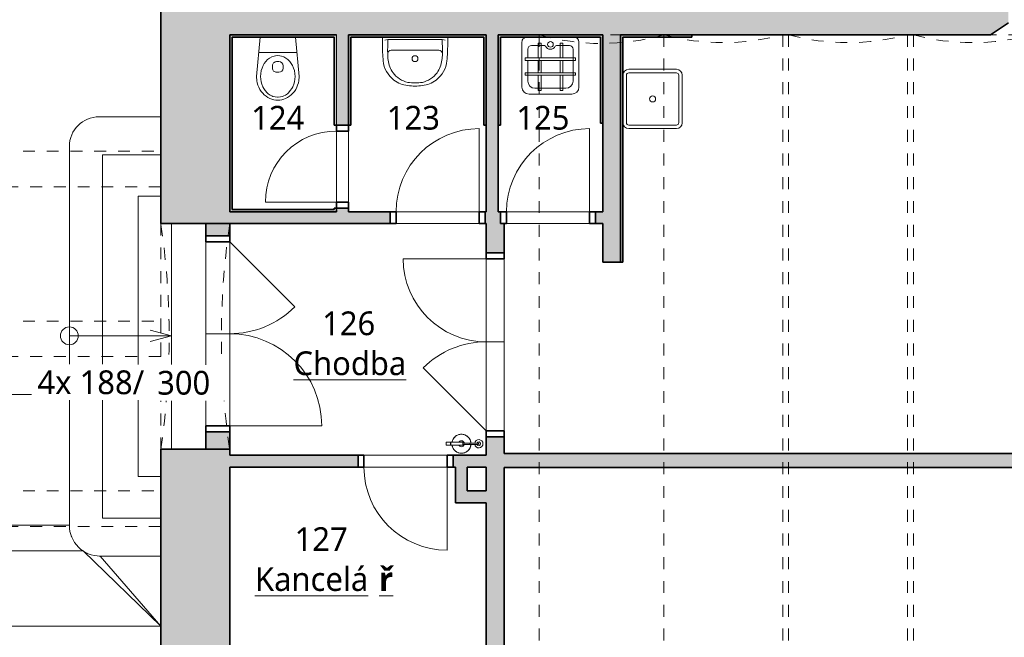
# Model space of a CAD drawing. Header units: metres. Extents: x -2.5 to 41.7, y -3 to 31.6.
# Tile 14 of 23: x 20.6 to 28.9, y 2.5 to 7.7. Entities that reach past the tile are written whole.
import ezdxf

# ---------------------------------------------------------------- set-up
doc = ezdxf.new("R2010")
doc.units = ezdxf.units.M
doc.linetypes.add('AV - Cerch_ 1 tecka 2mm', pattern=[0.004, 0.002, -0.001, 0, -0.001])
doc.linetypes.add('AV - Cerch_ 2 tecky 4mm', pattern=[0.008, 0.004, -0.0015, 0, -0.001, 0, -0.0015])
doc.layers.add('AV-KOTY', color=5, linetype='Continuous', lineweight=13, true_color=0x0000ff)
doc.layers.add('AV-MISTNOSTI', color=5, linetype='Continuous', lineweight=5, true_color=0x0000ff)
for name, color, linetype, lineweight in [('AV-SRAFY', 7, 'Continuous', 35), ('AV-STAVBA', 7, 'Continuous', 18), ('AV-TEXTY', 7, 'Continuous', 5), ('AV-VYBAVENI', 7, 'Continuous', 18)]:
    doc.layers.add(name, color=color, linetype=linetype, lineweight=lineweight)
doc.styles.add('Trebuchet MS', font='trebuc.ttf', dxfattribs={"height": 0.2})
doc.styles.add('Trebuchet MS_B', font='trebuc.ttf', dxfattribs={"height": 0.2})

# ---------------------------------------------------------------- blocks, each defined once
blk = doc.blocks.new('GM_Otvor s půlkruhovým nadpražím - 1900x3420_965-945535-1NP')
at = {"layer": 'AV-STAVBA', "linetype": 'AV - Cerch_ 1 tecka 2mm', "lineweight": 13}
for p, q in [((-0.95, 0.29), (0.95, 0.29)), ((0.95, -0.29), (-0.95, -0.29))]:
    blk.add_line(p, q, dxfattribs=at)
for centre, start, end in [((0, 6.7014), 261.57164, 278.42836), ((0, -6.7014), 81.57164, 98.42836)]:
    blk.add_arc(centre, 6.4814, start, end, dxfattribs=at)
blk = doc.blocks.new('DO_2-L_Obl__členěné_22 - 1550x2020-946123-1NP')
at = {"layer": 'AV-STAVBA'}
for p, q in [((0.775, 0.745), (0.775, -0.03)), ((-0.775, -0.03), (-0.227, 0.518)), ((-0.775, -0.03), (0.775, -0.03)), ((-0.775, -0.23), (-0.775, -0.03)), ((0, -0.03), (0, -0.23)), ((0.775, -0.23), (0.775, -0.03)), ((-0.825, -0.23), (-0.775, -0.23)), ((-0.775, -0.23), (0.775, -0.23)), ((0.775, -0.23), (0.825, -0.23))]:
    blk.add_line(p, q, dxfattribs=at)
at = {"layer": 'AV-STAVBA', "lineweight": 35}
for p, q in [((-0.775, -0.03), (-0.825, -0.03)), ((-0.825, -0.03), (-0.825, -0.23)), ((-0.775, -0.23), (-0.775, -0.03)), ((0.825, -0.03), (0.775, -0.03)), ((0.775, -0.03), (0.775, -0.23)), ((0.825, -0.23), (0.825, -0.03)), ((-0.825, -0.23), (-0.775, -0.23)), ((0.775, -0.23), (0.825, -0.23))]:
    blk.add_line(p, q, dxfattribs=at)
at = {"layer": 'AV-STAVBA', "linetype": 'AV - Cerch_ 1 tecka 2mm'}
for p, q in [((-0.775, -0.03), (0.775, -0.03)), ((-0.825, -0.23), (0.825, -0.23)), ((-0.775, -0.23), (0.775, -0.23))]:
    blk.add_line(p, q, dxfattribs=at)
at = {"layer": 'AV-STAVBA'}
for centre, start, end in [((0.775, -0.03), 90, 180), ((-0.775, -0.03), 360, 45)]:
    blk.add_arc(centre, 0.775, start, end, dxfattribs=at)
blk = doc.blocks.new('DO_1-L_Ocel_ - 700x1970_100-947950-1NP')
at = {"layer": 'AV-STAVBA'}
for p, q in [((0.35, 0.75), (0.35, 0.05)), ((-0.35, 0.05), (0.35, 0.05)), ((-0.35, -0.05), (0.35, -0.05))]:
    blk.add_line(p, q, dxfattribs=at)
at = {"layer": 'AV-STAVBA', "linetype": 'AV - Cerch_ 1 tecka 2mm'}
for p, q in [((-0.4, 0.05), (0.4, 0.05)), ((-0.35, 0.05), (0.35, 0.05)), ((-0.4, -0.05), (0.4, -0.05)), ((-0.35, -0.05), (0.35, -0.05))]:
    blk.add_line(p, q, dxfattribs=at)
at = {"layer": 'AV-STAVBA', "lineweight": 35}
for p, q in [((-0.35, 0.05), (-0.4, 0.05)), ((-0.4, 0.05), (-0.4, -0.05)), ((-0.35, -0.05), (-0.35, 0.05)), ((0.4, 0.05), (0.35, 0.05)), ((0.35, 0.05), (0.35, -0.05)), ((0.4, -0.05), (0.4, 0.05)), ((-0.4, -0.05), (-0.35, -0.05)), ((0.35, -0.05), (0.4, -0.05))]:
    blk.add_line(p, q, dxfattribs=at)
at = {"layer": 'AV-STAVBA'}
blk.add_arc((0.35, 0.05), 0.7, 90, 180, dxfattribs=at)
blk = doc.blocks.new('DO_1-P_Ocel_ - 600x1970_100-934197-1NP')
at = {"layer": 'AV-STAVBA'}
for p, q in [((-0.3, 0.65), (-0.3, 0.05)), ((-0.3, 0.05), (0.3, 0.05)), ((-0.3, -0.05), (0.3, -0.05))]:
    blk.add_line(p, q, dxfattribs=at)
at = {"layer": 'AV-STAVBA', "linetype": 'AV - Cerch_ 1 tecka 2mm'}
for p, q in [((-0.35, 0.05), (0.35, 0.05)), ((-0.3, 0.05), (0.3, 0.05)), ((-0.35, -0.05), (0.35, -0.05)), ((-0.3, -0.05), (0.3, -0.05))]:
    blk.add_line(p, q, dxfattribs=at)
at = {"layer": 'AV-STAVBA', "lineweight": 35}
for p, q in [((-0.3, 0.05), (-0.35, 0.05)), ((-0.35, 0.05), (-0.35, -0.05)), ((-0.3, -0.05), (-0.3, 0.05)), ((0.35, 0.05), (0.3, 0.05)), ((0.3, 0.05), (0.3, -0.05)), ((0.35, -0.05), (0.35, 0.05)), ((-0.35, -0.05), (-0.3, -0.05)), ((0.3, -0.05), (0.35, -0.05))]:
    blk.add_line(p, q, dxfattribs=at)
at = {"layer": 'AV-STAVBA'}
blk.add_arc((-0.3, 0.05), 0.6, 0, 90, dxfattribs=at)
blk = doc.blocks.new('DO_2-L_Ocel__členěné_22 - 1450x1970_150-952274-1NP')
at = {"layer": 'AV-STAVBA'}
for p, q in [((0.7, 0.775), (0.7, 0.075)), ((-0.75, 0.075), (-0.2197, 0.6053)), ((-0.75, 0.075), (0.7, 0.075)), ((0, 0.075), (0, -0.075)), ((-0.8, -0.075), (-0.8, 0)), ((-0.75, -0.075), (0.7, -0.075)), ((0.75, -0.075), (0.75, 0))]:
    blk.add_line(p, q, dxfattribs=at)
at = {"layer": 'AV-STAVBA', "lineweight": 35}
for p, q in [((-0.75, 0.075), (-0.8, 0.075)), ((-0.8, 0.075), (-0.8, -0.075)), ((-0.75, -0.075), (-0.75, 0.075)), ((0.75, 0.075), (0.7, 0.075)), ((0.7, 0.075), (0.7, -0.075)), ((0.75, -0.075), (0.75, 0.075)), ((-0.8, -0.075), (-0.75, -0.075)), ((0.7, -0.075), (0.75, -0.075))]:
    blk.add_line(p, q, dxfattribs=at)
at = {"layer": 'AV-STAVBA', "linetype": 'AV - Cerch_ 1 tecka 2mm'}
for p, q in [((-0.8, 0.075), (0.75, 0.075)), ((-0.75, 0.075), (0.7, 0.075)), ((-0.8, -0.075), (0.75, -0.075)), ((-0.75, -0.075), (0.7, -0.075))]:
    blk.add_line(p, q, dxfattribs=at)
at = {"layer": 'AV-STAVBA'}
for centre, radius, start, end in [((0.7, 0.075), 0.7, 90, 180), ((-0.75, 0.075), 0.75, 360, 45)]:
    blk.add_arc(centre, radius, start, end, dxfattribs=at)
blk = doc.blocks.new('DO_1-P_Ocel_ - 700x1970_100-947632-1NP')
at = {"layer": 'AV-STAVBA'}
for p, q in [((-0.35, 0.75), (-0.35, 0.05)), ((-0.35, 0.05), (0.35, 0.05)), ((-0.35, -0.05), (0.35, -0.05))]:
    blk.add_line(p, q, dxfattribs=at)
at = {"layer": 'AV-STAVBA', "linetype": 'AV - Cerch_ 1 tecka 2mm'}
for p, q in [((-0.4, 0.05), (0.4, 0.05)), ((-0.35, 0.05), (0.35, 0.05)), ((-0.4, -0.05), (0.4, -0.05)), ((-0.35, -0.05), (0.35, -0.05))]:
    blk.add_line(p, q, dxfattribs=at)
at = {"layer": 'AV-STAVBA', "lineweight": 35}
for p, q in [((-0.35, 0.05), (-0.4, 0.05)), ((-0.4, 0.05), (-0.4, -0.05)), ((-0.35, -0.05), (-0.35, 0.05)), ((0.4, 0.05), (0.35, 0.05)), ((0.35, 0.05), (0.35, -0.05)), ((0.4, -0.05), (0.4, 0.05)), ((-0.4, -0.05), (-0.35, -0.05)), ((0.35, -0.05), (0.4, -0.05))]:
    blk.add_line(p, q, dxfattribs=at)
at = {"layer": 'AV-STAVBA'}
blk.add_arc((-0.35, 0.05), 0.7, 0, 90, dxfattribs=at)
blk = doc.blocks.new('GM_Void_valená klenba - GM_Void_valená klenba-1557060-1NP')
at = {"layer": 'AV-STAVBA', "linetype": 'AV - Cerch_ 1 tecka 2mm', "lineweight": 13}
for p, q in [((-0.525, 3.115), (-0.525, -3.115)), ((-0.525, 3.115), (0.525, 3.115)), ((0.525, 3.115), (0.525, -3.115)), ((-0.525, -3.115), (0.525, -3.115))]:
    blk.add_line(p, q, dxfattribs=at)
for centre, start, end in [((0, 4.9722), 254.21545, 285.78455), ((0, -4.9722), 74.21545, 105.78455)]:
    blk.add_arc(centre, 1.93, start, end, dxfattribs=at)
blk = doc.blocks.new('GM_Void_valená klenba - GM_Void_valená klenba-1557061-1NP')
at = {"layer": 'AV-STAVBA', "linetype": 'AV - Cerch_ 1 tecka 2mm', "lineweight": 13}
for p, q in [((-0.5, 3.115), (-0.5, -3.115)), ((-0.5, 3.115), (0.5, 3.115)), ((0.5, 3.115), (0.5, -3.115)), ((-0.5, -3.115), (0.5, -3.115))]:
    blk.add_line(p, q, dxfattribs=at)
for centre, start, end in [((0, 4.9791), 254.98527, 285.01473), ((0, -4.9791), 74.98527, 105.01473)]:
    blk.add_arc(centre, 1.93, start, end, dxfattribs=at)
blk = doc.blocks.new('SFR_Trám_obdelník - 300x380-1644687-1NP')
at = {"layer": 'AV-STAVBA', "linetype": 'AV - Cerch_ 1 tecka 2mm', "lineweight": 13}
for p, q in [((-2.08, -0.15), (-2.08, 0.15)), ((-2.08, 0.15), (2.08, 0.15)), ((2.08, 0.15), (2.08, -0.15)), ((2.08, -0.15), (-2.08, -0.15))]:
    blk.add_line(p, q, dxfattribs=at)
blk = doc.blocks.new('Koncepční WC - WC NADRZ-1470814-1NP')
at = {"layer": 'AV-VYBAVENI', "lineweight": 13}
for p, q in [((0.0218, 0.5074), (0.0069, 0.4953)), ((0.0377, 0.5177), (0.0218, 0.5074)), ((0.0541, 0.526), (0.0377, 0.5177)), ((0.0708, 0.5323), (0.0541, 0.526)), ((0.0707, 0.5044), (0.0564, 0.4971)), ((0.0799, 0.5081), (0.0707, 0.5044)), ((0.0876, 0.5367), (0.0708, 0.5323)), ((0.0987, 0.513), (0.0799, 0.5081)), ((0.1042, 0.5392), (0.0876, 0.5367)), ((0.117, 0.515), (0.0987, 0.513)), ((0.1203, 0.54), (0.1042, 0.5392)), ((0.1203, 0.515), (0.117, 0.515)), ((0.1365, 0.5392), (0.1203, 0.54)), ((0.1237, 0.515), (0.1203, 0.515)), ((0.142, 0.513), (0.1237, 0.515)), ((0.1531, 0.5367), (0.1365, 0.5392)), ((0.1607, 0.5081), (0.142, 0.513)), ((0.1699, 0.5323), (0.1531, 0.5367)), ((0.1699, 0.5044), (0.1607, 0.5081)), ((0.1866, 0.526), (0.1699, 0.5323)), ((0.1842, 0.4971), (0.1699, 0.5044)), ((0.203, 0.5177), (0.1866, 0.526)), ((0.2188, 0.5074), (0.203, 0.5177)), ((0.2338, 0.4953), (0.2188, 0.5074)), ((-0.0396, 0.4319), (-0.047, 0.4136)), ((-0.0303, 0.4494), (-0.0396, 0.4319)), ((-0.0194, 0.4661), (-0.0303, 0.4494)), ((-0.007, 0.4814), (-0.0194, 0.4661)), ((-0.0051, 0.4278), (-0.0139, 0.4061)), ((0.0069, 0.4953), (-0.007, 0.4814)), ((0.0018, 0.4409), (-0.0051, 0.4278)), ((0.0148, 0.4601), (0.0018, 0.4409)), ((0.0314, 0.4782), (0.0148, 0.4601)), ((0.0398, 0.4856), (0.0314, 0.4782)), ((0.0564, 0.4971), (0.0398, 0.4856)), ((0.2008, 0.4856), (0.1842, 0.4971)), ((0.2093, 0.4782), (0.2008, 0.4856)), ((0.2258, 0.4601), (0.2093, 0.4782)), ((0.2388, 0.4409), (0.2258, 0.4601)), ((0.2476, 0.4814), (0.2338, 0.4953)), ((0.2458, 0.4278), (0.2388, 0.4409)), ((0.2546, 0.4061), (0.2458, 0.4278)), ((0.2601, 0.4661), (0.2476, 0.4814)), ((0.271, 0.4494), (0.2601, 0.4661)), ((0.2802, 0.4319), (0.271, 0.4494)), ((0.2877, 0.4136), (0.2802, 0.4319)), ((-0.0567, 0.3764), (-0.0597, 0.34)), ((-0.0597, 0.34), (-0.0288, 0.01)), ((-0.0527, 0.395), (-0.0567, 0.3764)), ((-0.047, 0.4136), (-0.0527, 0.395)), ((-0.0233, 0.3644), (-0.0247, 0.342)), ((-0.0247, 0.342), (-0.0237, 0.3197)), ((-0.0197, 0.3855), (-0.0233, 0.3644)), ((-0.0139, 0.4061), (-0.0197, 0.3855)), ((0.2603, 0.3855), (0.2546, 0.4061)), ((0.2639, 0.3644), (0.2603, 0.3855)), ((0.2653, 0.342), (0.2639, 0.3644)), ((0.2644, 0.3197), (0.2653, 0.342)), ((0.2695, 0.01), (0.3003, 0.34)), ((0.2934, 0.395), (0.2877, 0.4136)), ((0.2973, 0.3764), (0.2934, 0.395)), ((0.3003, 0.34), (0.2973, 0.3764)), ((-0.0237, 0.3197), (-0.019, 0.2916)), ((-0.019, 0.2916), (-0.0125, 0.2698)), ((-0.0125, 0.2698), (-0.0032, 0.2484)), ((0.0753, 0.2508), (0.0753, 0.2704)), ((0.1103, 0.3054), (0.1203, 0.3054)), ((0.1203, 0.3054), (0.1303, 0.3054)), ((0.1653, 0.2508), (0.1653, 0.2704)), ((0.2439, 0.2484), (0.2532, 0.2698)), ((0.2532, 0.2698), (0.2597, 0.2916)), ((0.2597, 0.2916), (0.2644, 0.3197)), ((-0.0032, 0.2484), (0.0063, 0.2319)), ((0.0063, 0.2319), (0.0188, 0.2151)), ((0.0188, 0.2151), (0.0344, 0.199)), ((0.0344, 0.199), (0.0515, 0.1859)), ((0.0515, 0.1859), (0.0699, 0.1759)), ((0.0699, 0.1759), (0.0885, 0.1693)), ((0.0885, 0.1693), (0.102, 0.1664)), ((0.102, 0.1664), (0.1203, 0.165)), ((0.1203, 0.2158), (0.1103, 0.2158)), ((0.1303, 0.2158), (0.1203, 0.2158)), ((0.1203, 0.165), (0.1387, 0.1664)), ((0.1387, 0.1664), (0.1521, 0.1693)), ((0.1521, 0.1693), (0.1708, 0.1759)), ((0.1708, 0.1759), (0.1891, 0.1859)), ((0.1891, 0.1859), (0.2063, 0.199)), ((0.2063, 0.199), (0.2219, 0.2151)), ((0.2219, 0.2151), (0.2344, 0.2319)), ((0.2344, 0.2319), (0.2439, 0.2484)), ((-0.0409, 0.1398), (0.1203, 0.1398)), ((0.1203, 0.1398), (0.2816, 0.1398))]:
    blk.add_line(p, q, dxfattribs=at)
for centre, start, end in [((0.1103, 0.2704), 90, 180), ((0.1103, 0.2508), 180, 270), ((0.1303, 0.2704), 360, 90), ((0.1303, 0.2508), 270, 0)]:
    blk.add_arc(centre, 0.035, start, end, dxfattribs=at)
blk = doc.blocks.new('Koncepční umyvadlo - 550x400-1470811-1NP')
at = {"layer": 'AV-VYBAVENI'}
for p, q in [((-0.075, 0.12), (0.125, 0.12)), ((0.125, 0.12), (0.325, 0.12)), ((-0.15, 0.0696), (-0.15, 0.01)), ((-0.13, 0.0342), (-0.1027, 0.03)), ((-0.1027, 0.03), (0.3527, 0.03)), ((0.3527, 0.03), (0.38, 0.0342)), ((0.4, 0.01), (0.4, 0.0696))]:
    blk.add_line(p, q, dxfattribs=at)
blk.add_circle((0.125, 0.191), 0.025, dxfattribs=at)
for centre, radius, start, end in [((0.087, 0.1893), 0.2291, 95.97223, 127.42411), ((0.125, 0.0213), 0.4007, 81.12195, 98.87805), ((0.163, 0.1893), 0.2291, 52.57589, 84.02777), ((0.0863, 0.1873), 0.2303, 126.98722, 174.63967), ((0.1108, 0.183), 0.2128, 102.9464, 143.51515), ((0.125, -0.0054), 0.4007, 81.12195, 98.87805), ((0.1392, 0.183), 0.2128, 36.48485, 77.0536), ((0.1637, 0.1873), 0.2303, 5.36033, 53.01278), ((0.1142, 0.1817), 0.2163, 143.76118, 174.20939), ((0.1358, 0.1817), 0.2163, 5.79061, 36.23882), ((1.3731, 0.0627), 1.5231, 174.49277, 179.73823), ((0.092, 0.1621), 0.1973, 167.88867, 183.52869), ((0.158, 0.1621), 0.1973, 356.47131, 12.11133), ((-1.1231, 0.0627), 1.5231, 0.26177, 5.50723), ((1.2179, 0.1148), 1.3234, 178.47706, 183.67527), ((-0.075, 0.15), 0.03, 180, 270), ((0.325, 0.15), 0.03, 270, 360), ((-0.9659, 0.1148), 1.3213, 356.32077, 1.52691)]:
    blk.add_arc(centre, radius, start, end, dxfattribs=at)
blk = doc.blocks.new('Koncepční Výlevka - 480x480-1479807-1NP')
at = {"layer": 'AV-VYBAVENI'}
for p, q in [((-0.115, 0.05), (-0.115, 0.4302)), ((-0.055, 0.49), (0.3052, 0.49)), ((-0.005, 0.44), (0.2552, 0.44)), ((0.0209, 0.4593), (0.0436, 0.4593)), ((0.0209, 0.33), (0.0209, 0.4593)), ((0.0436, 0.4593), (0.0436, 0.33)), ((0.2043, 0.4593), (0.2271, 0.4593)), ((0.2043, 0.33), (0.2043, 0.4593)), ((0.2271, 0.4593), (0.2271, 0.33)), ((0.365, 0.43), (0.365, 0.0502)), ((-0.065, 0.11), (-0.065, 0.3801)), ((0.315, 0.3801), (0.315, 0.2064)), ((-0.0872, 0.33), (0.3365, 0.33)), ((-0.0872, 0.3087), (-0.0872, 0.33)), ((0.3365, 0.3087), (-0.0872, 0.3087)), ((0.0209, 0.2064), (0.0209, 0.3087)), ((0.0436, 0.3087), (0.0436, 0.2064)), ((0.2043, 0.2064), (0.2043, 0.3087)), ((0.2271, 0.3087), (0.2271, 0.2064)), ((0.3365, 0.33), (0.3365, 0.3087)), ((-0.0872, 0.2064), (0.3365, 0.2064)), ((-0.0872, 0.1851), (-0.0872, 0.2064)), ((0.3365, 0.1851), (-0.0872, 0.1851)), ((0.0209, 0.0601), (0.0209, 0.1851)), ((0.0436, 0.1851), (0.0436, 0.0601)), ((0.2043, 0.0601), (0.2043, 0.1851)), ((0.2271, 0.1851), (0.2271, 0.0601)), ((0.315, 0.1851), (0.315, 0.1101)), ((0.3365, 0.2064), (0.3365, 0.1851)), ((0.0752, 0.08), (0.0846, 0.0864)), ((0.1654, 0.0864), (0.1748, 0.08)), ((-0.035, 0.08), (0.0752, 0.08)), ((0.0436, 0.0601), (0.0209, 0.0601)), ((0.1748, 0.08), (0.285, 0.08)), ((0.2271, 0.0601), (0.2043, 0.0601))]:
    blk.add_line(p, q, dxfattribs=at)
blk.add_circle((0.125, 0.0707), 0.0234, dxfattribs=at)
for centre, radius, start, end in [((-0.055, 0.43), 0.06, 90, 179.80888), ((-0.005, 0.38), 0.06, 90, 179.87038), ((0.255, 0.38), 0.06, 0.09691, 89.81457), ((0.305, 0.43), 0.06, 0, 89.814), ((-0.035, 0.11), 0.03, 180, 270.07847), ((0.125, 0.0659), 0.0453, 26.82606, 153.17386), ((0.285, 0.11), 0.03, 270.00002, 0.14738), ((-0.075, 0.05), 0.04, 180, 270), ((0.325, 0.05), 0.04, 270, 0.23407)]:
    blk.add_arc(centre, radius, start, end, dxfattribs=at)
blk = doc.blocks.new('Koncepční dřez - Dřez-607565-1NP')
at = {"layer": 'AV-VYBAVENI'}
for p, q in [((-0.2, 0.25), (0.2, 0.25)), ((-0.22, 0.2), (-0.22, -0.2)), ((0.2, 0.22), (-0.2, 0.22)), ((0.22, -0.2), (0.22, 0.2)), ((0.25, 0.2), (0.25, -0.2)), ((-0.2, -0.22), (0.2, -0.22)), ((-0.2, -0.25), (0.2, -0.25))]:
    blk.add_line(p, q, dxfattribs=at)
blk.add_circle((0, 0), 0.025, dxfattribs=at)
for centre, radius, start, end in [((-0.2, 0.2), 0.05, 90, 180), ((0.2, 0.2), 0.05, 360, 90), ((-0.2, 0.2), 0.02, 90, 180), ((0.2, 0.2), 0.02, 360, 90), ((-0.2, -0.2), 0.05, 180, 270), ((-0.2, -0.2), 0.02, 180, 270), ((0.2, -0.2), 0.02, 270, 360), ((0.2, -0.2), 0.05, 270, 360)]:
    blk.add_arc(centre, radius, start, end, dxfattribs=at)
blk = doc.blocks.new('GM_Hasicí přístroj - Hasici pristroj-1546942-1NP')
at = {"layer": 'AV-STAVBA', "lineweight": 13}
for p, q in [((-0.0421, 0.0036), (-0.1007, 0.0036)), ((-0.0421, 0.0111), (0.0579, 0.0111)), ((-0.0421, 0.0111), (-0.0421, -0.0139)), ((0.0579, 0.0111), (0.0605, 0.0111)), ((0.0579, 0.0111), (0.0579, -0.0139)), ((0.0605, 0.0111), (0.0979, 0.0111)), ((0.0605, 0.0111), (0.0605, -0.0139)), ((0.0979, 0.0111), (0.0979, -0.0139)), ((-0.1007, -0.0064), (-0.0421, -0.0064)), ((0.0579, -0.0139), (-0.0421, -0.0139)), ((0.0605, -0.0139), (0.0579, -0.0139)), ((0.0979, -0.0139), (0.0605, -0.0139))]:
    blk.add_line(p, q, dxfattribs=at)
at = {"layer": 'AV-STAVBA', "lineweight": 13, "flags": 128}
for points in [[(-0.1007, 0.0036), (-0.1035, 0.0036), (-0.1063, 0.0036), (-0.1092, 0.0036), (-0.112, 0.0036), (-0.1149, 0.0036), (-0.1177, 0.0036), (-0.1205, 0.0036), (-0.1233, 0.0036), (-0.126, 0.0036), (-0.1288, 0.0036), (-0.1315, 0.0036), (-0.1341, 0.0036), (-0.1367, 0.0036), (-0.1393, 0.0036), (-0.1418, 0.0036), (-0.1443, 0.0036), (-0.1467, 0.0036), (-0.149, 0.0036), (-0.1513, 0.0036), (-0.1535, 0.0036), (-0.1556, 0.0036), (-0.1577, 0.0036), (-0.1596, 0.0036), (-0.1615, 0.0036), (-0.1633, 0.0036), (-0.165, 0.0036), (-0.1667, 0.0036), (-0.1682, 0.0036), (-0.1696, 0.0036), (-0.1709, 0.0036), (-0.1714, 0.0036)], [(-0.1714, -0.0064), (-0.1701, -0.0064), (-0.1687, -0.0064), (-0.1673, -0.0064), (-0.1657, -0.0064), (-0.164, -0.0064), (-0.1622, -0.0064), (-0.1604, -0.0064), (-0.1584, -0.0064), (-0.1564, -0.0064), (-0.1543, -0.0064), (-0.1522, -0.0064), (-0.1499, -0.0064), (-0.1476, -0.0064), (-0.1452, -0.0064), (-0.1428, -0.0064), (-0.1403, -0.0064), (-0.1377, -0.0064), (-0.1351, -0.0064), (-0.1325, -0.0064), (-0.1298, -0.0064), (-0.1271, -0.0064), (-0.1244, -0.0064), (-0.1216, -0.0064), (-0.1188, -0.0064), (-0.116, -0.0064), (-0.1131, -0.0064), (-0.1103, -0.0064), (-0.1074, -0.0064), (-0.1046, -0.0064), (-0.1018, -0.0064), (-0.1007, -0.0064)]]:
    blk.add_lwpolyline(points, dxfattribs=at)
at = {"layer": 'AV-STAVBA', "lineweight": 13}
for centre, radius, start, end in [((-0.1772, -0.0014), 0.035, 7.23753, 180), ((-0.1764, -0.0014), 0.015, 18.64917, 180), ((-0.1764, -0.0014), 0.015, 165, 180), ((-0.1764, -0.0014), 0.015, 105, 134.93615), ((-0.1714, -0.0014), 0.005, 150, 180), ((-0.1714, -0.0014), 0.005, 90, 120), ((-0.1764, -0.0014), 0.015, 45.06385, 75), ((-0.1764, -0.0014), 0.015, 18.64917, 44.93615), ((-0.0307, -0.0014), 0.08, 90, 176.37662), ((-0.0307, -0.0014), 0.08, 159.97132, 176.42822), ((-0.0307, -0.0014), 0.08, 114.97132, 155.02868), ((-0.0307, -0.0014), 0.08, 90, 110.02868), ((-0.0307, -0.0014), 0.025, 90, 169.20034), ((-0.0307, -0.0014), 0.08, 69.97132, 90), ((-0.0307, -0.0014), 0.08, 9.18677, 90), ((-0.0307, -0.0014), 0.025, 30, 90), ((-0.0307, -0.0014), 0.08, 24.97132, 65.02868), ((-0.0307, -0.0014), 0.08, 9.05555, 20.02868), ((-0.1772, -0.0014), 0.035, 180, 351.96894), ((-0.1764, -0.0014), 0.015, 174.95011, 180), ((-0.1764, -0.0014), 0.015, 180, 185.04989), ((-0.1764, -0.0014), 0.015, 180, 224.93615), ((-0.1764, -0.0014), 0.015, 180, 341.97651), ((-0.1764, -0.0014), 0.015, 240, 270), ((-0.1714, -0.0014), 0.005, 180, 210), ((-0.1714, -0.0014), 0.005, 240, 285), ((-0.1764, -0.0014), 0.015, 330, 341.97651), ((-0.0307, -0.0014), 0.08, 183.5619, 200.02868), ((-0.0307, -0.0014), 0.08, 183.6137, 270), ((-0.0307, -0.0014), 0.08, 204.97132, 245.02868), ((-0.0307, -0.0014), 0.08, 249.97132, 270), ((-0.0307, -0.0014), 0.025, 190.79953, 270), ((-0.0307, -0.0014), 0.025, 270, 330), ((-0.0307, -0.0014), 0.08, 270, 350.81323), ((-0.0307, -0.0014), 0.08, 270, 290.02868), ((-0.0307, -0.0014), 0.08, 294.97132, 335.02868), ((-0.0307, -0.0014), 0.08, 339.97132, 350.94445)]:
    blk.add_arc(centre, radius, start, end, dxfattribs=at)
for points, knots in [([(-0.1764, -0.0014), (-0.1764, -0.0009), (-0.1762, 0.0003), (-0.1753, 0.0019), (-0.1742, 0.0028), (-0.1731, 0.0033), (-0.1725, 0.0034), (-0.1723, 0.0035)], [0, 0, 0, 0, 0.1111111, 0.2222222, 0.3333333, 0.3888889, 0.4444444, 0.4444444, 0.4444444, 0.4444444]), ([(-0.1689, -0.0058), (-0.1692, -0.0059), (-0.1697, -0.0062), (-0.1705, -0.0064), (-0.1714, -0.0065), (-0.1723, -0.0064), (-0.1731, -0.0062), (-0.1742, -0.0057), (-0.1753, -0.0047), (-0.1762, -0.0032), (-0.1764, -0.002), (-0.1764, -0.0014)], [0.3333333, 0.3333333, 0.3333333, 0.3333333, 0.3888889, 0.4444444, 0.5, 0.5555556, 0.6111111, 0.6666667, 0.7777778, 0.8888889, 1, 1, 1, 1])]:
    blk.add_open_spline(points, degree=3, knots=knots, dxfattribs=at)
for points in [[(-0.1004, -0.0014), (-0.1004, -0.0009), (-0.1004, 0.0003), (-0.1005, 0.0018), (-0.1005, 0.003), (-0.1006, 0.0034), (-0.1006, 0.0035)], [(-0.1006, -0.0064), (-0.1006, -0.0063), (-0.1005, -0.0059), (-0.1005, -0.0047), (-0.1004, -0.0032), (-0.1004, -0.002), (-0.1004, -0.0014)]]:
    blk.add_open_spline(points, degree=3, dxfattribs=at)

msp = doc.modelspace()

# ---------------------------------------------------------------- hatches: boundary and pattern name
at = {"layer": 'AV-SRAFY', "lineweight": 18}
h = msp.add_hatch(color=256, dxfattribs=at)
h.paths.add_polyline_path([(21.8355, 1.3482), (22.4048, 1.3482), (22.4048, 4.0882), (21.8248, 4.0882), (21.8248, 1.3482)])
h.paths.add_polyline_path([(21.8248, 5.9882), (22.4048, 5.9882), (22.4048, 8.5282), (21.8248, 8.5282), (21.8248, 7.4926)])
h = msp.add_hatch(color=256, dxfattribs=at)
h.paths.add_polyline_path([(31.8664, 7.5782), (34.6148, 7.5782), (34.6148, 8.5282), (30.6798, 8.5282), (30.6798, 7.6782), (30.8298, 7.5782)])
h.paths.add_polyline_path([(39.1448, 7.5782), (39.1448, 8.5282), (38.8598, 8.5282), (38.8598, 7.5782)])
h.paths.add_polyline_path([(25.6948, 7.5782), (28.8098, 7.5782), (28.9598, 7.6782), (28.9598, 8.5282), (22.4048, 8.5282), (22.4048, 7.5782), (25.5448, 7.5782)])
h.paths.add_polyline_path([(36.9798, 7.5782), (36.9798, 8.5282), (35.9348, 8.5282), (35.9348, 7.5782)])
for points in [[(22.4048, 7.5582), (23.2848, 7.5582), (23.2848, 7.5782), (22.4048, 7.5782)], [(22.4248, 6.0882), (22.4248, 7.5582), (22.4048, 7.5582), (22.4048, 6.0882)], [(23.4048, 6.8182), (23.4248, 6.8182), (23.4248, 7.5782), (23.4048, 7.5782), (23.4048, 7.4926)], [(24.5648, 7.5582), (24.5648, 7.5782), (23.4248, 7.5782), (23.4248, 7.5582), (24.5448, 7.5582)], [(24.5648, 6.8182), (24.5648, 7.5582), (24.5448, 7.5582), (24.5448, 6.8182)], [(24.5648, 6.0882), (24.6648, 6.0882), (24.6648, 7.5782), (24.5648, 7.5782), (24.5648, 6.3985)], [(24.6648, 6.8182), (24.6848, 6.8182), (24.6848, 7.5782), (24.6648, 7.5782), (24.6648, 7.4926)], [(25.5448, 7.5582), (25.5448, 7.5782), (24.6848, 7.5782), (24.6848, 7.5582), (25.5248, 7.5582)], [(25.5248, 6.8332), (25.5448, 6.8332), (25.5448, 7.5582), (25.5248, 7.5582), (25.5248, 7.4926)], [(25.6948, 5.6632), (25.6948, 7.5782), (25.5448, 7.5782), (25.5448, 5.6632)], [(25.6948, 7.5582), (26.2948, 7.5582), (26.2948, 7.5782), (25.6948, 7.5782)], [(25.6948, 5.6632), (25.7148, 5.6632), (25.7148, 7.5582), (25.6948, 7.5582), (25.6948, 7.4926)], [(23.3048, 6.0882), (23.3048, 6.1082), (22.4248, 6.1082), (22.4248, 6.0882), (23.2685, 6.0882)], [(24.7148, 3.9332), (29.1898, 3.9332), (29.1898, 4.0532), (24.7148, 4.0532)], [(24.3048, 3.7382), (24.4048, 3.7382), (24.4048, 3.9382), (24.3048, 3.9382), (24.3048, 3.9369)], [(24.3048, 3.6382), (24.5648, 3.6382), (24.5648, 3.7382), (24.3048, 3.7382), (24.3048, 3.6634)]]:
    msp.add_hatch(color=256, dxfattribs=at).paths.add_polyline_path(points)
h = msp.add_hatch(color=256, dxfattribs=at)
h.paths.add_polyline_path([(23.3048, 6.1082), (23.3048, 6.1182), (23.2848, 6.1182), (23.2848, 6.1082)])
h.paths.add_polyline_path([(23.3048, 6.8182), (23.3048, 7.5782), (23.2848, 7.5782), (23.2848, 6.8182)])
h = msp.add_hatch(color=256, dxfattribs=at)
h.paths.add_polyline_path([(23.3048, 6.0882), (23.4048, 6.0882), (23.4048, 6.1182), (23.3048, 6.1182), (23.3048, 6.1082)])
h.paths.add_polyline_path([(23.3048, 6.8182), (23.4048, 6.8182), (23.4048, 7.5782), (23.3048, 7.5782), (23.3048, 7.4926)])
h = msp.add_hatch(color=256, dxfattribs=at)
h.paths.add_polyline_path([(24.6848, 5.9882), (24.6848, 6.0882), (24.5548, 6.0882), (24.5548, 5.9882), (24.5648, 5.9882)])
h.paths.add_polyline_path([(25.5448, 5.9882), (25.5448, 6.0882), (25.4848, 6.0882), (25.4848, 5.9882)])
h.paths.add_polyline_path([(23.2685, 5.9882), (23.7548, 5.9882), (23.7548, 6.0882), (22.4048, 6.0882), (22.4048, 5.9882)])
h = msp.add_hatch(color=256, dxfattribs=at)
h.paths.add_polyline_path([(22.4048, 4.0882), (22.4048, 4.2357), (22.2048, 4.2357), (22.2048, 4.0882)])
h.paths.add_polyline_path([(22.4048, 5.8857), (22.4048, 5.9882), (22.2048, 5.9882), (22.2048, 5.8857)])
h = msp.add_hatch(color=256, dxfattribs=at)
h.paths.add_polyline_path([(24.5648, 1.3482), (24.7148, 1.3482), (24.7148, 4.1932), (24.5648, 4.1932), (24.5648, 3.1163)])
h.paths.add_polyline_path([(24.7015, 5.7432), (24.7148, 5.7432), (24.7148, 5.9882), (24.5648, 5.9882), (24.5648, 5.7432)])
h = msp.add_hatch(color=256, dxfattribs=at)
h.paths.add_polyline_path([(24.5648, 3.9382), (24.5648, 4.0382), (24.2848, 4.0382), (24.2848, 3.9382), (24.5223, 3.9382)])
h.paths.add_polyline_path([(23.4848, 3.9382), (23.4848, 4.0382), (22.4048, 4.0382), (22.4048, 3.9382), (23.2685, 3.9382)])

# ---------------------------------------------------------------- linework, layer by layer
at = {"layer": 'AV-KOTY'}
for p, q in [((21.9148, 5.0432), (21.7348, 5.0914)), ((21.0548, 5.0432), (21.3348, 5.0432)), ((21.3348, 5.0432), (21.6348, 5.0432)), ((21.6348, 5.0432), (21.9148, 5.0432)), ((21.9148, 5.0432), (21.7348, 4.995))]:
    msp.add_line(p, q, dxfattribs=at)
msp.add_circle((21.0548, 5.0432), 0.075, dxfattribs=at)
at = {"layer": 'AV-STAVBA', "lineweight": 35}
for p, q in [((21.8248, 10.137), (21.8248, 5.9882)), ((28.8098, 7.5782), (28.9598, 7.6782)), ((22.4048, 6.0882), (22.4048, 7.5782)), ((22.4048, 7.5782), (23.3048, 7.5782)), ((22.4248, 7.5582), (23.2848, 7.5582)), ((22.4248, 6.1082), (22.4248, 7.5582)), ((23.2848, 7.5582), (23.2848, 6.8182)), ((23.4048, 6.8182), (23.4048, 7.5782)), ((23.4048, 7.5782), (24.5648, 7.5782)), ((23.4248, 6.8182), (23.4248, 7.5582)), ((23.4248, 7.5582), (24.5448, 7.5582)), ((24.5448, 7.5582), (24.5448, 6.8182)), ((24.5648, 6.0882), (24.5648, 7.5782)), ((24.6648, 7.5782), (25.5448, 7.5782)), ((24.6648, 7.5782), (24.6648, 6.0882)), ((24.6848, 6.8182), (24.6848, 7.5582)), ((24.6848, 7.5582), (25.5248, 7.5582)), ((25.5248, 7.5582), (25.5248, 6.8332)), ((25.5448, 6.0882), (25.5448, 7.5782)), ((25.6948, 5.6632), (25.6948, 7.5782)), ((28.8098, 7.5782), (25.6948, 7.5782)), ((25.7148, 5.6632), (25.7148, 7.5582)), ((25.7148, 7.5582), (26.2948, 7.5582)), ((26.2948, 7.5582), (26.2948, 7.5782)), ((23.2848, 6.8182), (23.4248, 6.8182)), ((24.5448, 6.8182), (24.5648, 6.8182)), ((24.6648, 6.8182), (24.6848, 6.8182)), ((25.5248, 6.8332), (25.5448, 6.8332)), ((23.3048, 6.0882), (22.4048, 6.0882)), ((23.2848, 6.1082), (22.4248, 6.1082)), ((23.4048, 6.1182), (23.2848, 6.1182)), ((23.2848, 6.1182), (23.2848, 6.1082)), ((23.3048, 6.1082), (23.3048, 6.0882)), ((23.4048, 6.0882), (23.4048, 6.1182)), ((23.7548, 6.0882), (23.4048, 6.0882)), ((23.7548, 5.9882), (23.7548, 6.0882)), ((24.5648, 6.0882), (24.5548, 6.0882)), ((24.5548, 6.0882), (24.5548, 5.9882)), ((24.6848, 6.0882), (24.6648, 6.0882)), ((24.6848, 5.9882), (24.6848, 6.0882)), ((25.5448, 6.0882), (25.4848, 6.0882)), ((25.4848, 6.0882), (25.4848, 5.9882)), ((21.8248, 5.9882), (23.7548, 5.9882)), ((22.2048, 5.9882), (22.2048, 5.8857)), ((22.4048, 5.8857), (22.4048, 5.9882)), ((24.5548, 5.9882), (24.5648, 5.9882)), ((24.5648, 5.9882), (24.5648, 5.7432)), ((24.7148, 5.9882), (24.6848, 5.9882)), ((24.7148, 5.7432), (24.7148, 5.9882)), ((25.4848, 5.9882), (25.5448, 5.9882)), ((25.5448, 5.9882), (25.5448, 5.6632)), ((22.2048, 5.8857), (22.4048, 5.8857)), ((24.5648, 5.7432), (24.7148, 5.7432)), ((25.5448, 5.6632), (25.7148, 5.6632)), ((22.2048, 4.2357), (22.2048, 4.0882)), ((22.4048, 4.2357), (22.2048, 4.2357)), ((22.4048, 4.0382), (22.4048, 4.2357)), ((24.7148, 4.1932), (24.5648, 4.1932)), ((24.5648, 4.1932), (24.5648, 4.0382)), ((24.7148, 4.0532), (24.7148, 4.1932)), ((21.8248, 4.0882), (22.4048, 4.0882)), ((21.8248, 0.5482), (21.8248, 4.0882)), ((23.4848, 4.0382), (22.4048, 4.0382)), ((23.4848, 3.9382), (23.4848, 4.0382)), ((24.5648, 4.0382), (24.2848, 4.0382)), ((24.2848, 4.0382), (24.2848, 3.9382)), ((29.1898, 4.0532), (24.7148, 4.0532)), ((22.4048, 0.5482), (22.4048, 3.9382)), ((22.4048, 3.9382), (23.4848, 3.9382)), ((24.2848, 3.9382), (24.3048, 3.9382)), ((24.3048, 3.9382), (24.3048, 3.6382)), ((24.4048, 3.9382), (24.5648, 3.9382)), ((24.4048, 3.7382), (24.4048, 3.9382)), ((24.5648, 3.9382), (24.5648, 3.7382)), ((24.7148, 3.9332), (29.1898, 3.9332)), ((24.7148, 1.3482), (24.7148, 3.9332)), ((24.5648, 3.7382), (24.4048, 3.7382)), ((24.3048, 3.6382), (24.5648, 3.6382)), ((24.5648, 3.6382), (24.5648, 1.3482))]:
    msp.add_line(p, q, dxfattribs=at)
at = {"layer": 'AV-STAVBA'}
for p, q in [((23.3048, 7.5782), (23.3048, 6.8182)), ((21.8248, 6.8882), (21.3048, 6.8882)), ((23.3048, 6.1682), (23.3048, 6.7682)), ((23.4048, 6.7682), (23.4048, 6.1682)), ((21.0548, 6.6382), (21.0548, 3.4482)), ((21.3348, 6.5682), (21.3348, 3.5082)), ((21.8248, 6.5682), (21.3348, 6.5682)), ((21.6348, 6.2182), (21.6348, 3.8582)), ((21.8248, 6.2182), (21.6348, 6.2182)), ((23.3048, 6.1182), (23.3048, 6.1082)), ((23.8048, 6.0882), (24.5048, 6.0882)), ((24.7348, 6.0882), (25.4348, 6.0882)), ((21.9148, 5.9882), (21.9148, 4.0882)), ((24.5048, 5.9882), (23.8048, 5.9882)), ((25.4348, 5.9882), (24.7348, 5.9882)), ((22.2048, 4.2857), (22.2048, 5.8357)), ((22.2048, 5.8357), (22.2048, 4.2857)), ((22.4048, 5.8357), (22.4048, 4.2857)), ((24.5648, 4.2432), (24.5648, 5.6932)), ((24.7148, 5.6932), (24.7148, 4.2432)), ((18.4648, 4.5482), (21.0548, 4.5482)), ((23.5348, 4.0382), (24.2348, 4.0382)), ((24.2348, 3.9382), (23.5348, 3.9382)), ((21.6348, 3.8582), (21.8248, 3.8582)), ((21.3348, 3.5082), (21.8248, 3.5082)), ((18.4648, 3.4482), (21.0548, 3.4482)), ((18.3493, 3.2321), (21.1704, 3.2321)), ((21.8248, 2.5982), (21.1704, 3.232)), ((21.3148, 3.1882), (21.8248, 2.5982)), ((21.3148, 3.1882), (21.8248, 3.1882)), ((21.8248, 2.5982), (17.6648, 2.5982))]:
    msp.add_line(p, q, dxfattribs=at)
at = {"layer": 'AV-STAVBA', "linetype": 'AV - Cerch_ 2 tecky 4mm'}
for p, q in [((21.8248, 6.8882), (21.3048, 6.8882)), ((21.0548, 6.6382), (21.0548, 3.4482)), ((21.3348, 6.5682), (21.3348, 3.5082)), ((21.8248, 6.5682), (21.3348, 6.5682)), ((21.6348, 6.2182), (21.6348, 3.8582)), ((21.8248, 6.2182), (21.6348, 6.2182)), ((21.9148, 5.9882), (21.9148, 4.0882)), ((21.6348, 3.8582), (21.8248, 3.8582)), ((21.3348, 3.5082), (21.8248, 3.5082)), ((21.3148, 3.1882), (21.8248, 3.1882))]:
    msp.add_line(p, q, dxfattribs=at)
at = {"layer": 'AV-STAVBA'}
for centre, radius, start, end in [((21.3048, 6.6382), 0.25, 90, 180), ((21.3148, 3.4482), 0.26, 180, 270)]:
    msp.add_arc(centre, radius, start, end, dxfattribs=at)
at = {"layer": 'AV-STAVBA', "linetype": 'AV - Cerch_ 2 tecky 4mm'}
for centre, radius, start, end in [((21.3048, 6.6382), 0.25, 90, 180), ((21.3148, 3.4482), 0.26, 180, 270)]:
    msp.add_arc(centre, radius, start, end, dxfattribs=at)

# ---------------------------------------------------------------- block references
at = {"layer": 'AV-STAVBA', "linetype": 'AV - Cerch_ 1 tecka 2mm', "lineweight": 13}
for name, p in [('GM_Void_valená klenba - GM_Void_valená klenba-1557060-1NP', (25.5348, 4.4632)), ('GM_Void_valená klenba - GM_Void_valená klenba-1557061-1NP', (26.5598, 4.4632)), ('GM_Void_valená klenba - GM_Void_valená klenba-1557061-1NP', (27.6098, 4.4632)), ('GM_Void_valená klenba - GM_Void_valená klenba-1557061-1NP', (28.6598, 4.4632))]:
    msp.add_blockref(name, p, dxfattribs=at)
at = {"layer": 'AV-STAVBA'}
for name, p, rotation in [('DO_1-P_Ocel_ - 600x1970_100-934197-1NP', (23.3548, 6.4682), 90), ('DO_2-L_Obl__členěné_22 - 1550x2020-946123-1NP', (22.4348, 5.0607), 269.9999999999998), ('DO_2-L_Ocel__členěné_22 - 1450x1970_150-952274-1NP', (24.6398, 4.9932), 89.9999999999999), ('GM_Hasicí přístroj - Hasici pristroj-1546942-1NP', (24.3248, 4.1332), 180), ('DO_1-P_Ocel_ - 700x1970_100-947632-1NP', (23.8848, 3.9882), 180)]:
    msp.add_blockref(name, p, dxfattribs=dict(at, rotation=rotation))
for name, p in [('DO_1-L_Ocel_ - 700x1970_100-947950-1NP', (24.1548, 6.0382)), ('DO_1-L_Ocel_ - 700x1970_100-947950-1NP', (25.0848, 6.0382)), ('SFR_Trám_obdelník - 300x380-1644687-1NP', (19.7448, 6.4482)), ('SFR_Trám_obdelník - 300x380-1644687-1NP', (19.7448, 5.0182)), ('SFR_Trám_obdelník - 300x380-1644687-1NP', (19.7448, 3.5882))]:
    msp.add_blockref(name, p, dxfattribs=at)
at = {"layer": 'AV-STAVBA', "linetype": 'AV - Cerch_ 1 tecka 2mm', "lineweight": 13, "rotation": 269.9999999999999}
msp.add_blockref('GM_Otvor s půlkruhovým nadpražím - 1900x3420_965-945535-1NP', (22.1148, 5.0382), dxfattribs=at)
at = {"layer": 'AV-VYBAVENI', "rotation": 180}
for name, p in [('Koncepční WC - WC NADRZ-1470814-1NP', (22.9298, 7.5682)), ('Koncepční umyvadlo - 550x400-1470811-1NP', (24.0898, 7.5682)), ('Koncepční Výlevka - 480x480-1479807-1NP', (25.2298, 7.5682))]:
    msp.add_blockref(name, p, dxfattribs=at)
at = {"layer": 'AV-VYBAVENI'}
msp.add_blockref('Koncepční dřez - Dřez-607565-1NP', (25.9648, 7.0382), dxfattribs=at)

# ---------------------------------------------------------------- texts
at = {"layer": 'AV-MISTNOSTI', "char_height": 0.2, "attachment_point": 1, "style": 'Trebuchet MS_B'}
for s, insert, width in [('124', (22.5856, 6.9798), 0.601266), ('123', (23.7274, 6.9798), 0.601266), ('125', (24.8178, 6.9798), 0.601266), ('126', (23.1829, 5.2487), 0.601266), ('\\LChodba', (22.9414, 4.9124), 1.186497), ('127', (22.9511, 3.4315), 0.601266), ('\\LKancelá', (22.6171, 3.0952), 1.266666), ('\\L\\fTrebuchet MS|b1|i0|c238|p34|;\\Lř', (23.6622, 3.0952), 0.144304)]:
    msp.add_mtext(s, dxfattribs=dict(at, insert=insert, width=width))

# ---------------------------------------------------------------- next in the draw order: texts
at = {"layer": 'AV-KOTY', "lineweight": 5, "insert": (20.7865, 4.7529), "char_height": 0.2, "width": 1.202531, "attachment_point": 1, "rotation": 359.9257, "style": 'Trebuchet MS', "bg_fill": 3, "box_fill_scale": 1.25, "bg_fill_color": 256, "bg_fill_true_color": 13158600, "bg_fill_transparency": 0}
msp.add_mtext('4x 188/', dxfattribs=at)
at = {"layer": 'AV-TEXTY', "color": 5, "true_color": 0x0000ff, "insert": (21.7937, 4.7482), "char_height": 0.2, "width": 0.553164, "attachment_point": 1, "style": 'Trebuchet MS', "bg_fill": 3, "box_fill_scale": 1.25, "bg_fill_color": 256, "bg_fill_true_color": 13158600, "bg_fill_transparency": 0}
msp.add_mtext('300', dxfattribs=at)

doc.saveas('drawing.dxf')
